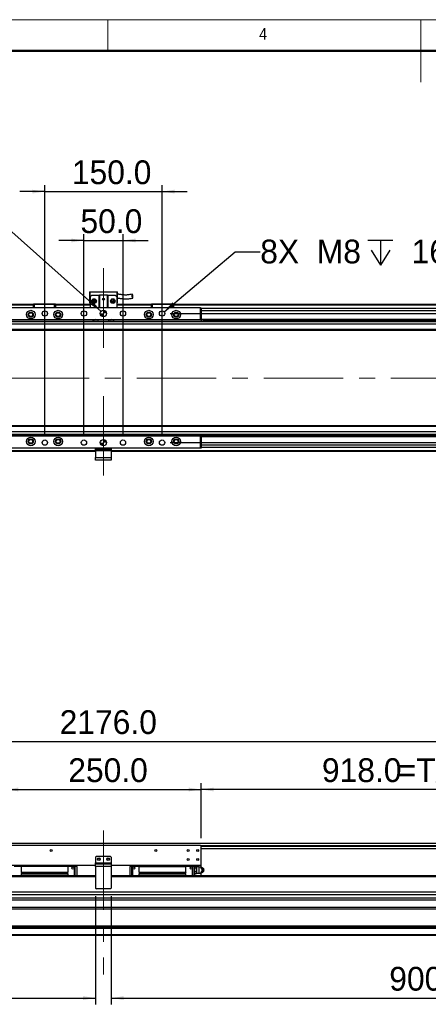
# Model space of a CAD drawing. Header units: millimetres. Extents: x 40 to 3320, y 40 to 2336.
# Tile 5 of 7: x 1167 to 1690, y 1078 to 2336. Entities that reach past the tile are written whole.
import ezdxf

# ---------------------------------------------------------------- set-up
doc = ezdxf.new("R2010")
doc.units = ezdxf.units.MM
doc.header["$LTSCALE"] = 8
doc.linetypes.add('CENTERX2', pattern=[20.32, 12.7, -2.54, 2.54, -2.54])
doc.layers.add('DIMNS', color=7, linetype='Continuous')
doc.styles.add('SLDTEXTSTYLE0', font='Gothic.ttf', dxfattribs={"width": 0.913})
doc.styles.add('SLDTEXTSTYLE7', font='txt')
doc.dimstyles.new('SLDDIMSTYLE0', dxfattribs={"dimtxt": 30.4, "dimasz": 16, "dimexe": 0, "dimexo": 0.0625, "dimgap": 7.6, "dimtad": 2, "dimdec": 1, "dimrnd": 1e-09, "dimzin": 4, "dimdsep": 46, "dimtxsty": 'SLDTEXTSTYLE7', "dimsah": 1, "dimcen": 0.09, "dimadec": 0, "dimazin": 1, "dimtfac": 1, "dimtdec": 1, "dimtmove": 0, "dimatfit": 0, "dimfxl": 0, "dimfrac": 2, "dimtolj": 1, "dimtzin": 12, "dimarcsym": 0})
doc.dimstyles.new('SLDDIMSTYLE1', dxfattribs={"dimtxt": 30.4, "dimasz": 16, "dimexe": 0, "dimexo": 0.0625, "dimgap": 7.6, "dimtad": 2, "dimdec": 1, "dimrnd": 1e-09, "dimzin": 4, "dimdsep": 46, "dimtxsty": 'SLDTEXTSTYLE7', "dimsah": 1, "dimcen": 0.09, "dimadec": 0, "dimazin": 1, "dimtfac": 1, "dimtdec": 1, "dimtofl": 0, "dimtmove": 0, "dimatfit": 3, "dimfxl": 0, "dimfrac": 2, "dimtolj": 1, "dimtzin": 12, "dimarcsym": 0})
doc.dimstyles.new('SLDDIMSTYLE4', dxfattribs={"dimtxt": 30.4, "dimasz": 16, "dimexe": 0, "dimexo": 0.0625, "dimgap": 7.6, "dimtad": 0, "dimtih": 1, "dimtoh": 1, "dimdec": 1, "dimrnd": 1e-09, "dimzin": 4, "dimdsep": 46, "dimtxsty": 'SLDTEXTSTYLE7', "dimsah": 1, "dimcen": 0, "dimadec": 0, "dimazin": 1, "dimtfac": 1, "dimtdec": 1, "dimtofl": 0, "dimtmove": 0, "dimatfit": 3, "dimfxl": 0, "dimfrac": 2, "dimtolj": 1, "dimtzin": 12, "dimarcsym": 0})
doc.dimstyles.new('SLDDIMSTYLE5', dxfattribs={"dimtxt": 30.4, "dimasz": 16, "dimexe": 0, "dimexo": 0.0625, "dimgap": 7.6, "dimtad": 0, "dimtih": 1, "dimtoh": 1, "dimdec": 6, "dimrnd": 1e-09, "dimzin": 12, "dimdsep": 46, "dimtxsty": 'SLDTEXTSTYLE7', "dimsah": 1, "dimcen": 0, "dimadec": 0, "dimazin": 3, "dimtfac": 1, "dimtdec": 1, "dimtofl": 0, "dimtmove": 0, "dimatfit": 3, "dimfxl": 0, "dimfrac": 2, "dimtolj": 1, "dimtzin": 12, "dimarcsym": 0})

# ---------------------------------------------------------------- blocks, each defined once
blk = doc.blocks.new('_D_8')
at = {"layer": 'DIMNS'}
for p, q in [((1149.3, 1289.7), (1149.3, 1360.1)), ((1399.3, 1289.7), (1399.3, 1360.1)), ((1149.3, 1352.1), (1399.3, 1352.1))]:
    blk.add_line(p, q, dxfattribs=at)
for points in [[(1149.3, 1352.1), (1165.3, 1349.7), (1165.3, 1354.5)], [(1399.3, 1352.1), (1383.3, 1354.5), (1383.3, 1349.7)]]:
    blk.add_solid(points, dxfattribs=at)
at = {"layer": 'DIMNS', "insert": (1229.3, 1392), "char_height": 30.4, "attachment_point": 1, "style": 'SLDTEXTSTYLE7'}
blk.add_mtext('250.0', dxfattribs=at)
blk = doc.blocks.new('_D_9')
at = {"layer": 'DIMNS'}
for p, q in [((1399.3, 1289.7), (1399.3, 1360.1)), ((2317.3, 1283.7), (2317.3, 1360.1)), ((2317.3, 1352.1), (1399.3, 1352.1))]:
    blk.add_line(p, q, dxfattribs=at)
for points in [[(1399.3, 1352.1), (1415.3, 1349.7), (1415.3, 1354.5)], [(2317.3, 1352.1), (2301.3, 1354.5), (2301.3, 1349.7)]]:
    blk.add_solid(points, dxfattribs=at)
at = {"layer": 'DIMNS', "char_height": 30.4, "attachment_point": 1, "style": 'SLDTEXTSTYLE7'}
for s, insert in [('918.0', (1553.7, 1392)), ('=T/2+18mm', (1650.5, 1392))]:
    blk.add_mtext(s, dxfattribs=dict(at, insert=insert))
blk = doc.blocks.new('_D_10')
at = {"layer": 'DIMNS'}
for p, q in [((186.3, 1259.2), (186.3, 1421.5)), ((186.3, 1413.5), (2362.3, 1413.5)), ((2362.3, 1259.2), (2362.3, 1421.5))]:
    blk.add_line(p, q, dxfattribs=at)
for points in [[(186.3, 1413.5), (202.3, 1411.1), (202.3, 1415.9)], [(2362.3, 1413.5), (2346.3, 1415.9), (2346.3, 1411.1)]]:
    blk.add_solid(points, dxfattribs=at)
at = {"layer": 'DIMNS', "insert": (1218.3, 1453.4), "char_height": 30.4, "attachment_point": 1, "style": 'SLDTEXTSTYLE7'}
blk.add_mtext('2176.0', dxfattribs=at)
blk = doc.blocks.new('_D_11')
at = {"layer": 'DIMNS'}
for p, q in [((364.3, 1208.9), (364.3, 1077.5)), ((1264.3, 1215.9), (1264.3, 1077.5)), ((364.3, 1085.5), (1264.3, 1085.5))]:
    blk.add_line(p, q, dxfattribs=at)
for points in [[(364.3, 1085.5), (380.3, 1083.1), (380.3, 1087.9)], [(1264.3, 1085.5), (1248.3, 1087.9), (1248.3, 1083.1)]]:
    blk.add_solid(points, dxfattribs=at)
at = {"layer": 'DIMNS', "insert": (768.8, 1125.4), "char_height": 30.4, "attachment_point": 1, "style": 'SLDTEXTSTYLE7'}
blk.add_mtext('900.0', dxfattribs=at)
blk = doc.blocks.new('_D_12')
at = {"layer": 'DIMNS'}
for p, q in [((1284.3, 1215.9), (1284.3, 1077.5)), ((2184.3, 1208.9), (2184.3, 1077.5)), ((1284.3, 1085.5), (2184.3, 1085.5))]:
    blk.add_line(p, q, dxfattribs=at)
for points in [[(1284.3, 1085.5), (1300.3, 1083.1), (1300.3, 1087.9)], [(2184.3, 1085.5), (2168.3, 1087.9), (2168.3, 1083.1)]]:
    blk.add_solid(points, dxfattribs=at)
at = {"layer": 'DIMNS', "insert": (1639.8, 1125.4), "char_height": 30.4, "attachment_point": 1, "style": 'SLDTEXTSTYLE7'}
blk.add_mtext('900.0', dxfattribs=at)
blk = doc.blocks.new('_D_13')
at = {"layer": 'DIMNS'}
for p, q in [((1359.4, 1960.5), (2473.3, 1960.5)), ((2465.3, 1795.5), (2465.3, 1960.5)), ((1359.4, 1795.5), (2473.3, 1795.5))]:
    blk.add_line(p, q, dxfattribs=at)
for points in [[(2465.3, 1960.5), (2462.9, 1944.5), (2467.7, 1944.5)], [(2465.3, 1795.5), (2467.7, 1811.5), (2462.9, 1811.5)]]:
    blk.add_solid(points, dxfattribs=at)
at = {"layer": 'DIMNS', "insert": (2425.4, 1825.1), "char_height": 30.4, "attachment_point": 1, "rotation": 90, "style": 'SLDTEXTSTYLE7'}
blk.add_mtext('165.0', dxfattribs=at)
blk = doc.blocks.new('SW_SYMBOL_HOLE_DEPTH')
at = {"layer": 'DIMNS', "color": 0}
for p, q in [((0, 7000), (6400, 7000)), ((3200, 7000), (3200, 600)), ((800, 4440), (3200, 600)), ((5600, 4440), (3200, 600))]:
    blk.add_line(p, q, dxfattribs=at)
blk = doc.blocks.new('_D_14')
at = {"layer": 'DIMNS'}
for p, q in [((1153.4, 2068.3), (1121.4, 2068.3)), ((1271.3, 1963.2), (1153.4, 2068.3))]:
    blk.add_line(p, q, dxfattribs=at)
blk.add_solid([(1271.3, 1963.2), (1261, 1975.6), (1257.8, 1972)], dxfattribs=at)
at = {"layer": 'DIMNS', "xscale": 0.004985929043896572, "yscale": 0.004985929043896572, "zscale": 0.004985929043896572}
blk.add_blockref('SW_SYMBOL_HOLE_DEPTH', (1012.9, 2048.2), dxfattribs=at)
at = {"layer": 'DIMNS', "char_height": 30.4, "attachment_point": 1, "style": 'SLDTEXTSTYLE7'}
for s, insert in [('2X ', (782.8, 2083.6)), ('%%c', (840, 2083.3)), (' 8.0H7 ', (886.9, 2083.6)), (' 8.0', (1057.4, 2083.6))]:
    blk.add_mtext(s, dxfattribs=dict(at, insert=insert))
blk = doc.blocks.new('_D_15')
at = {"layer": 'DIMNS'}
for p, q in [((1351.9, 1962.7), (1442.8, 2039.5)), ((1442.8, 2039.5), (1474.8, 2039.5))]:
    blk.add_line(p, q, dxfattribs=at)
blk.add_solid([(1351.9, 1962.7), (1365.7, 1971.2), (1362.6, 1974.9)], dxfattribs=at)
at = {"layer": 'DIMNS', "xscale": 0.004985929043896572, "yscale": 0.004985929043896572, "zscale": 0.004985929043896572}
blk.add_blockref('SW_SYMBOL_HOLE_DEPTH', (1612.6, 2019.4), dxfattribs=at)
at = {"layer": 'DIMNS', "char_height": 30.4, "attachment_point": 1, "style": 'SLDTEXTSTYLE7'}
for s, insert in [('8X  M8 ', (1474.8, 2054.9)), (' 16.0', (1657.1, 2054.9))]:
    blk.add_mtext(s, dxfattribs=dict(at, insert=insert))
blk = doc.blocks.new('_D_16')
at = {"layer": 'DIMNS'}
for p, q in [((1249.3, 2053.8), (1217.3, 2053.8)), ((1249.3, 1805.7), (1249.3, 2061.8)), ((1249.3, 2053.8), (1299.3, 2053.8)), ((1299.3, 1805.7), (1299.3, 2061.8)), ((1299.3, 2053.8), (1331.3, 2053.8))]:
    blk.add_line(p, q, dxfattribs=at)
for points in [[(1249.3, 2053.8), (1233.3, 2056.2), (1233.3, 2051.4)], [(1299.3, 2053.8), (1315.3, 2051.4), (1315.3, 2056.2)]]:
    blk.add_solid(points, dxfattribs=at)
at = {"layer": 'DIMNS', "insert": (1244.9, 2093.7), "char_height": 30.4, "attachment_point": 1, "style": 'SLDTEXTSTYLE7'}
blk.add_mtext('50.0', dxfattribs=at)
blk = doc.blocks.new('_D_17')
at = {"layer": 'DIMNS'}
for p, q in [((1199.3, 2116.3), (1167.3, 2116.3)), ((1199.3, 1805.7), (1199.3, 2124.3)), ((1199.3, 2116.3), (1349.3, 2116.3)), ((1349.3, 1805.7), (1349.3, 2124.3)), ((1349.3, 2116.3), (1381.3, 2116.3))]:
    blk.add_line(p, q, dxfattribs=at)
for points in [[(1199.3, 2116.3), (1183.3, 2118.7), (1183.3, 2113.9)], [(1349.3, 2116.3), (1365.3, 2113.9), (1365.3, 2118.7)]]:
    blk.add_solid(points, dxfattribs=at)
at = {"layer": 'DIMNS', "insert": (1233.9, 2156.2), "char_height": 30.4, "attachment_point": 1, "style": 'SLDTEXTSTYLE7'}
blk.add_mtext('150.0', dxfattribs=at)
blk = doc.blocks.new('SW_DOWELSYMBOL_0')
at = {"linetype": 'Continuous', "lineweight": 18}
h = blk.add_hatch(color=0, dxfattribs=at)
edge = h.paths.add_edge_path(flags=0)
edge.add_arc((0, 0), 4, 180, 270)
edge.add_line((0, -4), (0, 0))
edge.add_line((0, 0), (-4, 0))
h = blk.add_hatch(color=0, dxfattribs=at)
edge = h.paths.add_edge_path(flags=0)
edge.add_arc((0, 0), 4, 0, 90)
edge.add_line((0, 4), (0, 0))
edge.add_line((0, 0), (4, 0))
at = {"layer": 'DIMNS', "color": 0}
blk.add_circle((0, 0), 4, dxfattribs=at)
blk = doc.blocks.new('SW_DOWELSYMBOL_1')
at = {"linetype": 'Continuous', "lineweight": 18}
h = blk.add_hatch(color=0, dxfattribs=at)
edge = h.paths.add_edge_path(flags=0)
edge.add_arc((0, 0), 4, 180, 270)
edge.add_line((0, -4), (0, 0))
edge.add_line((0, 0), (-4, 0))
h = blk.add_hatch(color=0, dxfattribs=at)
edge = h.paths.add_edge_path(flags=0)
edge.add_arc((0, 0), 4, 0, 90)
edge.add_line((0, 4), (0, 0))
edge.add_line((0, 0), (4, 0))
at = {"layer": 'DIMNS', "color": 0}
blk.add_circle((0, 0), 4, dxfattribs=at)

msp = doc.modelspace()

# ---------------------------------------------------------------- linework, layer by layer
at = {"color": 7, "linetype": 'Continuous', "lineweight": 18}
for p, q in [((3320, 2336), (40, 2336)), ((1280, 2296), (1280, 2336)), ((1680, 2336), (1680, 2256)), ((80, 2296), (3280, 2296))]:
    msp.add_line(p, q, dxfattribs=at)
at = {"color": 7, "linetype": 'Continuous', "lineweight": 50}
msp.add_line((3280, 2296), (80, 2296), dxfattribs=at)
at = {"color": 7, "linetype": 'Continuous', "lineweight": 25}
for p, q in [((1256.2873918, 1988.3266009), (1257.2874087, 1988.3266009)), ((1256.2873918, 1988.3266009), (1256.2873918, 1973.926603)), ((1257.2874087, 1981.9266043), (1257.2874087, 1988.3266009)), ((1257.2874087, 1988.3266009), (1291.287418, 1988.3266009)), ((1259.2874128, 1983.9266009), (1257.2874087, 1981.9266043)), ((1257.2874087, 1981.9266043), (1257.2874087, 1967.5266064)), ((1259.2874128, 1983.9266009), (1268.7874097, 1983.9266009)), ((1268.7874097, 1967.5266064), (1268.7874097, 1983.9266009)), ((1268.7874097, 1983.9266009), (1269.2874032, 1983.9266009)), ((1269.2874032, 1983.9266009), (1269.2874032, 1967.5266064)), ((1279.2873937, 1983.9266009), (1269.2874032, 1983.9266009)), ((1279.2873937, 1967.5266064), (1279.2873937, 1983.9266009)), ((1279.2873937, 1983.9266009), (1279.7874171, 1983.9266009)), ((1279.7874171, 1983.9266009), (1279.7874171, 1967.5266064)), ((1279.7874171, 1983.9266009), (1289.2873842, 1983.9266009)), ((1291.287418, 1981.9266043), (1289.2873842, 1983.9266009)), ((1291.287418, 1988.3266009), (1292.2874051, 1988.3266009)), ((1291.287418, 1988.3266009), (1291.287418, 1981.9266043)), ((1291.287418, 1981.9266043), (1291.287418, 1967.5266064)), ((1292.2874051, 1973.926603), (1292.2874051, 1988.3266009)), ((1184.7873884, 1972.0266006), (206.2873799, 1972.0266006)), ((206.2873799, 1971.5266071), (1184.7873884, 1971.5266071)), ((394.2874032, 1971.8266047), (1184.7873884, 1971.8266047)), ((394.2874032, 1971.6266013), (1184.7873884, 1971.6266013)), ((1398.2874113, 1967.5266064), (1150.2873856, 1967.5266064)), ((1184.7873884, 1972.226604), (1185.0874084, 1972.5266017)), ((1185.7874054, 1972.226604), (1184.7873884, 1972.226604)), ((1184.7873884, 1967.5266064), (1184.7873884, 1972.226604)), ((1185.0874084, 1972.5266017), (1185.9116513, 1972.5266017)), ((1185.7874054, 1972.226604), (1185.9116513, 1972.5266017)), ((1211.7873985, 1972.226604), (1185.7874054, 1972.226604)), ((1185.7874054, 1972.226604), (1185.7874054, 1967.5266064)), ((1185.9116513, 1972.5266017), (1211.6631228, 1972.5266017)), ((1211.7873985, 1972.226604), (1211.6631228, 1972.5266017)), ((1211.6631228, 1972.5266017), (1212.4873954, 1972.5266017)), ((1212.7873856, 1972.226604), (1211.7873985, 1972.226604)), ((1211.7873985, 1967.5266064), (1211.7873985, 1972.226604)), ((1212.4873954, 1972.5266017), (1212.7873856, 1972.226604)), ((1212.7873856, 1972.226604), (1212.7873856, 1967.5266064)), ((1257.2874087, 1972.0266006), (1212.7873856, 1972.0266006)), ((1212.7873856, 1971.8266047), (1257.2874087, 1971.8266047)), ((1212.7873856, 1971.6266013), (1257.2874087, 1971.6266013)), ((1212.7873856, 1971.5266071), (1257.2874087, 1971.5266071)), ((1256.2873918, 1973.926603), (1257.2874087, 1973.926603)), ((1291.287418, 1973.926603), (1292.2874051, 1973.926603)), ((1335.7874113, 1972.0266006), (1291.287418, 1972.0266006)), ((1291.287418, 1971.8266047), (1335.7874113, 1971.8266047)), ((1291.287418, 1971.6266013), (1335.7874113, 1971.6266013)), ((1291.287418, 1971.5266071), (1335.7874113, 1971.5266071)), ((1335.7874113, 1972.226604), (1336.0874015, 1972.5266017)), ((1336.7873985, 1972.226604), (1335.7874113, 1972.226604)), ((1335.7874113, 1967.5266064), (1335.7874113, 1972.226604)), ((1336.0874015, 1972.5266017), (1336.9116741, 1972.5266017)), ((1336.7873985, 1972.226604), (1336.9116741, 1972.5266017)), ((1362.7874214, 1972.226604), (1336.7873985, 1972.226604)), ((1336.7873985, 1972.226604), (1336.7873985, 1967.5266064)), ((1336.9116741, 1972.5266017), (1362.6631457, 1972.5266017)), ((1362.7874214, 1972.226604), (1362.6631457, 1972.5266017)), ((1362.6631457, 1972.5266017), (1363.4874183, 1972.5266017)), ((1363.7874085, 1972.226604), (1362.7874214, 1972.226604)), ((1362.7874214, 1967.5266064), (1362.7874214, 1972.226604)), ((1363.4874183, 1972.5266017), (1363.7874085, 1972.226604)), ((1363.7874085, 1972.226604), (1363.7874085, 1967.5266064)), ((2342.2873575, 1972.0266006), (1363.7874085, 1972.0266006)), ((1363.7874085, 1971.8266047), (2154.2873937, 1971.8266047)), ((1363.7874085, 1971.6266013), (2154.2873937, 1971.6266013)), ((1363.7874085, 1971.5266071), (2342.2873575, 1971.5266071)), ((1398.2874113, 1952.5266058), (1398.2874113, 1967.5266064)), ((1398.2874113, 1967.5266064), (1399.2873985, 1967.5266064)), ((1399.2873985, 1967.5266064), (1399.2873985, 1952.5266058)), ((2342.2873575, 1967.0266054), (1399.2873985, 1967.0266054)), ((1261.8873972, 1952.0266048), (1149.2873985, 1952.0266048)), ((1262.7675194, 1952.5266058), (1150.2873856, 1952.5266058)), ((1282.7675301, 1952.5266058), (1265.8072668, 1952.5266058)), ((1281.8874079, 1952.0266048), (1266.687389, 1952.0266048)), ((1398.2874113, 1952.5266058), (1285.8072478, 1952.5266058)), ((1399.2873985, 1952.0266048), (1286.6873699, 1952.0266048)), ((1399.2873985, 1952.5266058), (1398.2874113, 1952.5266058)), ((1399.2873985, 1953.0266068), (2329.287346, 1953.0266068)), ((1399.2873985, 1952.5266058), (1399.2873985, 1952.0266048)), ((1399.2873985, 1952.0266048), (1399.2873985, 1950.0266008)), ((2329.287346, 1952.596604), (1400.7722694, 1952.596604)), ((1401.5379506, 1952.0225145), (2329.287346, 1952.0225145)), ((1402.7963835, 1950.0266008), (1402.8873998, 1951.328776)), ((2316.7874175, 1950.0266008), (230.7873923, 1950.0266008)), ((2316.7874175, 1947.0266021), (230.7873923, 1947.0266021)), ((2316.7874175, 1940.0265991), (230.7873923, 1940.0265991)), ((230.7873923, 1939.0266008), (2316.7874175, 1939.0266008)), ((2316.7874175, 1817.0266069), (230.7873923, 1817.0266069)), ((2316.7874175, 1816.0266049), (230.7873923, 1816.0266049)), ((2316.7874175, 1809.0266056), (230.7873923, 1809.0266056)), ((2316.7874175, 1806.026607), (230.7873923, 1806.026607)), ((1399.2873985, 1804.0266029), (1149.2873985, 1804.0266029)), ((1398.2874113, 1803.5266019), (1150.2873856, 1803.5266019)), ((1398.2874113, 1788.5266013), (1398.2874113, 1803.5266019)), ((1398.2874113, 1803.5266019), (1399.2873985, 1803.5266019)), ((1399.2873985, 1804.0266029), (1399.2873985, 1806.026607)), ((2329.287346, 1804.0306933), (1399.2873985, 1804.0306933)), ((1399.2873985, 1804.0266029), (1399.2873985, 1803.5266019)), ((1399.2873985, 1803.5266019), (1399.2873985, 1788.5266013)), ((2329.287346, 1803.4566037), (1399.2873985, 1803.4566037)), ((2329.287346, 1803.0266009), (1399.2873985, 1803.0266009)), ((1398.2874113, 1788.5266013), (1150.2873856, 1788.5266013)), ((1264.287408, 1786.5266047), (1264.287408, 1788.5266013)), ((1265.2873951, 1788.5266013), (1265.2873951, 1786.5266047)), ((1283.2874018, 1786.5266047), (1283.2874018, 1788.5266013)), ((1284.2873889, 1788.5266013), (1284.2873889, 1786.5266047)), ((1399.2873985, 1788.5266013), (1398.2874113, 1788.5266013)), ((2342.2873575, 1789.0266023), (1399.2873985, 1789.0266023)), ((1264.287408, 1784.0266071), (206.2873799, 1784.0266071)), ((1265.2873951, 1786.5266047), (1264.287408, 1786.5266047)), ((1264.287408, 1785.0266017), (1264.287408, 1786.5266047)), ((1284.2873889, 1785.0266017), (1264.287408, 1785.0266017)), ((1264.287408, 1785.0266017), (1264.287408, 1776.5266068)), ((1264.287408, 1776.5266068), (1284.2873889, 1776.5266068)), ((1264.287408, 1773.0266071), (1264.287408, 1776.5266068)), ((1283.2874018, 1786.5266047), (1265.2873951, 1786.5266047)), ((1284.2873889, 1786.5266047), (1283.2874018, 1786.5266047)), ((1284.2873889, 1786.5266047), (1284.2873889, 1785.0266017)), ((1284.2873889, 1785.0266017), (1284.2873889, 1776.5266068)), ((2342.2873575, 1784.0266071), (1284.2873889, 1784.0266071)), ((1284.2873889, 1776.5266068), (1284.2873889, 1773.0266071)), ((1284.2873889, 1773.0266071), (1264.287408, 1773.0266071)), ((2316.7874175, 1282.8920094), (230.7873923, 1282.8920094)), ((1398.2874113, 1280.5420143), (1150.2873856, 1280.5420143)), ((1399.2873985, 1279.5420123), (1398.2874113, 1280.5420143)), ((1399.2873985, 1255.042011), (1399.2873985, 1279.5420123)), ((2316.7874175, 1276.3920111), (1399.2873985, 1276.3920111)), ((1265.2873951, 1266.5420157), (1264.287408, 1265.5420137)), ((1264.287408, 1265.5420137), (1264.287408, 1258.5420107)), ((1264.287408, 1258.5420107), (1284.2873889, 1258.5420107)), ((1264.287408, 1257.0420114), (1264.287408, 1258.5420107)), ((1283.2874018, 1266.5420157), (1265.2873951, 1266.5420157)), ((1284.2873889, 1265.5420137), (1283.2874018, 1266.5420157)), ((1284.2873889, 1265.5420137), (1284.2873889, 1258.5420107)), ((1284.2873889, 1258.5420107), (1284.2873889, 1257.0420114)), ((1264.287408, 1255.042011), (1149.2873985, 1255.042011)), ((1168.8874024, 1254.6420117), (1160.2874059, 1254.6420117)), ((1168.8874024, 1253.6420134), (1160.2874059, 1253.6420134)), ((1168.8874024, 1255.042011), (1168.8874024, 1253.7320127)), ((1228.6874014, 1253.7320127), (1168.8874024, 1253.7320127)), ((1168.8874024, 1253.7320127), (1168.8874024, 1246.6420141)), ((1168.8874024, 1246.6420141), (1168.8874024, 1246.1420131)), ((1168.8874024, 1246.6420141), (1228.6874014, 1246.6420141)), ((1228.6874014, 1246.1420131), (1168.8874024, 1246.1420131)), ((1228.6874014, 1255.042011), (1228.6874014, 1253.7320127)), ((1237.287398, 1254.6420117), (1228.6874014, 1254.6420117)), ((1228.6874014, 1253.7320127), (1228.6874014, 1246.6420141)), ((1237.287398, 1253.6420134), (1228.6874014, 1253.6420134)), ((1228.6874014, 1246.6420141), (1228.6874014, 1246.1420131)), ((1237.7873915, 1254.1420107), (1237.287398, 1254.6420117)), ((1237.287398, 1253.6420134), (1237.7873915, 1254.1420107)), ((1237.287398, 1241.5420135), (1237.287398, 1253.6420134)), ((1237.7873915, 1254.6420117), (1237.7873915, 1254.1420107)), ((1237.7873915, 1254.6420117), (1240.2873892, 1254.6420117)), ((1237.7873915, 1254.1420107), (1237.7873915, 1253.6420134)), ((1240.2873892, 1253.6420134), (1237.7873915, 1253.6420134)), ((1237.7873915, 1253.6420134), (1237.7873915, 1241.5420135)), ((1240.2873892, 1253.6420134), (1240.2873892, 1254.6420117)), ((1240.2873892, 1253.6420134), (1240.2873892, 1241.5420135)), ((1264.287408, 1257.0420114), (1284.2873889, 1257.0420114)), ((1264.287408, 1253.5420117), (1264.287408, 1257.0420114)), ((1264.287408, 1253.5420117), (1264.287408, 1226.0420119)), ((1284.2873889, 1253.5420117), (1264.287408, 1253.5420117)), ((1284.2873889, 1257.0420114), (1284.2873889, 1253.5420117)), ((1399.2873985, 1255.042011), (1284.2873889, 1255.042011)), ((1284.2873889, 1253.5420117), (1284.2873889, 1226.0420119)), ((1308.287378, 1254.6420117), (1310.7873756, 1254.6420117)), ((1308.287378, 1254.6420117), (1308.287378, 1253.6420134)), ((1310.7873756, 1253.6420134), (1308.287378, 1253.6420134)), ((1308.287378, 1241.5420135), (1308.287378, 1253.6420134)), ((1310.7873756, 1254.1420107), (1310.7873756, 1254.6420117)), ((1311.2873989, 1254.6420117), (1310.7873756, 1254.1420107)), ((1310.7873756, 1253.6420134), (1310.7873756, 1254.1420107)), ((1310.7873756, 1254.1420107), (1311.2873989, 1253.6420134)), ((1310.7873756, 1241.5420135), (1310.7873756, 1253.6420134)), ((1319.8873955, 1254.6420117), (1311.2873989, 1254.6420117)), ((1311.2873989, 1253.6420134), (1311.2873989, 1241.5420135)), ((1319.8873955, 1253.6420134), (1311.2873989, 1253.6420134)), ((1319.8873955, 1253.7320127), (1319.8873955, 1255.042011)), ((1319.8873955, 1246.6420141), (1319.8873955, 1253.7320127)), ((1319.8873955, 1253.7320127), (1379.6874243, 1253.7320127)), ((1319.8873955, 1246.6420141), (1379.6874243, 1246.6420141)), ((1319.8873955, 1246.1420131), (1319.8873955, 1246.6420141)), ((1379.6874243, 1246.1420131), (1319.8873955, 1246.1420131)), ((1379.6874243, 1253.7320127), (1379.6874243, 1255.042011)), ((1388.2874209, 1254.6420117), (1379.6874243, 1254.6420117)), ((1379.6874243, 1246.6420141), (1379.6874243, 1253.7320127)), ((1388.2874209, 1253.6420134), (1379.6874243, 1253.6420134)), ((1379.6874243, 1246.6420141), (1379.6874243, 1246.1420131)), ((1388.7873846, 1254.1420107), (1388.2874209, 1254.6420117)), ((1388.2874209, 1253.6420134), (1388.7873846, 1254.1420107)), ((1388.2874209, 1241.5420135), (1388.2874209, 1253.6420134)), ((1388.7873846, 1254.6420117), (1388.7873846, 1254.1420107)), ((1388.7873846, 1254.6420117), (1391.2873823, 1254.6420117)), ((1388.7873846, 1254.1420107), (1388.7873846, 1253.6420134)), ((1391.2873823, 1253.6420134), (1388.7873846, 1253.6420134)), ((1388.7873846, 1253.6420134), (1388.7873846, 1241.5420135)), ((1391.2873823, 1253.6420134), (1391.2873823, 1254.6420117)), ((1392.7885848, 1253.660815), (1391.2873823, 1253.660815)), ((1391.2873823, 1241.5420135), (1391.2873823, 1253.6420134)), ((1392.7885848, 1251.3514144), (1391.2873823, 1251.3514144)), ((1392.7885848, 1246.7326095), (1391.2873823, 1246.7326095)), ((1393.2874161, 1253.1620135), (1392.7885848, 1253.660815)), ((1392.7885848, 1253.660815), (1393.2874161, 1252.9996728)), ((1393.2874161, 1252.0125565), (1392.7885848, 1251.3514144)), ((1392.7885848, 1251.3514144), (1393.2874161, 1250.02913)), ((1393.2874161, 1248.0548938), (1392.7885848, 1246.7326095)), ((1392.7885848, 1246.7326095), (1393.2874161, 1246.071471)), ((1393.2874161, 1252.9996728), (1393.2874161, 1253.1620135)), ((1396.5874273, 1253.0420107), (1393.2874161, 1253.0420107)), ((1393.2874161, 1252.9996728), (1393.2874161, 1252.5061128)), ((1393.2874161, 1252.5061128), (1393.2874161, 1252.0125565)), ((1393.2874161, 1252.0125565), (1393.2874161, 1250.02913)), ((1393.2874161, 1250.02913), (1393.2874161, 1249.0420138)), ((1393.2874161, 1249.0420138), (1393.2874161, 1248.0548938)), ((1393.2874161, 1248.0548938), (1393.2874161, 1246.071471)), ((1393.2874161, 1246.071471), (1393.2874161, 1245.577911)), ((1399.7717458, 1252.5420134), (1398.3905274, 1252.5420134)), ((1399.2873985, 1252.5420134), (1399.2873985, 1255.042011)), ((1400.1805741, 1252.5420134), (1399.7717458, 1252.5420134)), ((1402.0427424, 1249.0420138), (1401.6567427, 1249.0420138)), ((1402.4473983, 1250.4826767), (1402.0905453, 1251.0033754)), ((1402.0905453, 1247.0806484), (1402.4473983, 1247.6013509)), ((1264.287408, 1241.5420135), (206.2873799, 1241.5420135)), ((1168.8874024, 1244.9420114), (1168.8874024, 1242.1120127)), ((1168.8874024, 1244.9420114), (1228.6874014, 1244.9420114)), ((1228.6874014, 1242.1120127), (1168.8874024, 1242.1120127)), ((1168.8874024, 1242.1120127), (1168.8874024, 1241.5420135)), ((1228.6874014, 1244.9420114), (1228.6874014, 1242.1120127)), ((1228.6874014, 1242.1120127), (1228.6874014, 1241.5420135)), ((2342.2873575, 1241.5420135), (1284.2873889, 1241.5420135)), ((1319.8873955, 1242.1120127), (1319.8873955, 1244.9420114)), ((1319.8873955, 1244.9420114), (1379.6874243, 1244.9420114)), ((1379.6874243, 1242.1120127), (1319.8873955, 1242.1120127)), ((1319.8873955, 1241.5420135), (1319.8873955, 1242.1120127)), ((1379.6874243, 1242.1120127), (1379.6874243, 1244.9420114)), ((1379.6874243, 1241.5420135), (1379.6874243, 1242.1120127)), ((1392.7885848, 1244.4232089), (1391.2873823, 1244.4232089)), ((1393.2874161, 1245.084351), (1392.7885848, 1244.4232089)), ((1392.7885848, 1244.4232089), (1393.2874161, 1244.9220141)), ((1393.2874161, 1245.577911), (1393.2874161, 1245.084351)), ((1393.2874161, 1245.084351), (1393.2874161, 1244.9220141)), ((1393.2874161, 1245.0420131), (1396.5874273, 1245.0420131)), ((1399.2873985, 1241.5420135), (1399.2873985, 1245.5420141)), ((1400.1805741, 1245.5420141), (1399.7717458, 1245.5420141)), ((2136.7873508, 1221.0420129), (411.7873865, 1221.0420129)), ((1264.287408, 1226.0420119), (1265.2873951, 1225.0420117)), ((1283.2874018, 1225.0420117), (1265.2873951, 1225.0420117)), ((1283.2874018, 1225.0420117), (1284.2873889, 1226.0420119)), ((2342.2873575, 1213.3070343), (206.2873799, 1213.3070343)), ((2342.2873575, 1210.8495777), (206.2873799, 1210.8495777)), ((2136.7873508, 1217.6420131), (411.7873865, 1217.6420131)), ((2342.2873575, 1201.4377673), (206.2873799, 1201.4377673)), ((2342.2873575, 1198.9803113), (206.2873799, 1198.9803113)), ((2342.2873575, 1177.5420123), (206.2873799, 1177.5420123)), ((2342.2873575, 1175.542012), (206.2873799, 1175.542012)), ((2342.2873575, 1174.5420118), (206.2873799, 1174.5420118)), ((2342.2873575, 1166.5420124), (206.2873799, 1166.5420124)), ((2342.2873575, 1165.5420122), (206.2873799, 1165.5420122))]:
    msp.add_line(p, q, dxfattribs=at)
at = {"color": 8, "linetype": 'Continuous', "lineweight": 25}
for p, q in [((1184.7873884, 1971.0266061), (206.2873799, 1971.0266061)), ((1257.2874087, 1971.0266061), (1212.7873856, 1971.0266061)), ((1335.7874113, 1971.0266061), (1291.287418, 1971.0266061)), ((2342.2873575, 1971.0266061), (1363.7874085, 1971.0266061)), ((2342.2873575, 1964.0266068), (1399.2873985, 1964.0266068)), ((2342.2873575, 1792.0266009), (1399.2873985, 1792.0266009)), ((1264.287408, 1785.0266017), (206.2873799, 1785.0266017)), ((2342.2873575, 1785.0266017), (1284.2873889, 1785.0266017)), ((2316.7874175, 1279.8920107), (1398.9374, 1279.8920107)), ((2316.7874175, 1279.3920097), (1399.2873985, 1279.3920097)), ((1396.5874273, 1245.0420131), (1396.5874273, 1253.0420107)), ((1264.287408, 1240.5420115), (206.2873799, 1240.5420115)), ((2342.2873575, 1240.5420115), (1284.2873889, 1240.5420115))]:
    msp.add_line(p, q, dxfattribs=at)
at = {"color": 7, "linetype": 'Continuous', "lineweight": 25, "flags": 128}
for points in [[(1402.8873998, 1951.328776), (1402.7163345, 1951.397895), (1402.2291857, 1951.5947319), (1401.5000421, 1951.889313), (1400.6400067, 1952.2367932), (1399.7799712, 1952.5842733), (1399.2873985, 1952.7832783)], [(1402.8873998, 1249.0420138), (1402.7163345, 1249.9696073), (1402.4473983, 1250.4826767)], [(1402.4473983, 1247.6013509), (1402.7163345, 1248.1144202), (1402.8873998, 1249.0420138)]]:
    msp.add_lwpolyline(points, dxfattribs=at)
at = {"color": 7, "linetype": 'Continuous', "lineweight": 25}
for centre, radius in [((1262.2873985, 1976.426604), 3), ((1262.2873985, 1976.426604), 1.7), ((1262.2873985, 1976.426604), 1.6), ((1274.2873985, 1978.926604), 1.25), ((1286.2873985, 1976.426604), 3), ((1286.2873985, 1976.426604), 1.7), ((1286.2873985, 1976.426604), 1.6), ((1181.2873985, 1959.026604), 5.5), ((1199.2873985, 1960.526604), 3.4), ((1216.2873985, 1959.026604), 5.5), ((1249.2873985, 1960.526604), 3.4), ((1274.2873985, 1960.526604), 4), ((1299.2873985, 1960.526604), 3.4), ((1332.2873985, 1959.026604), 5.5), ((1349.2873985, 1960.526604), 3.4), ((1367.2873985, 1959.026604), 5.5), ((1181.2873985, 1959.026604), 3.3), ((1181.2873985, 1959.026604), 3), ((1181.2873985, 1959.026604), 2.4585), ((1216.2873985, 1959.026604), 3.3), ((1216.2873985, 1959.026604), 3), ((1216.2873985, 1959.026604), 2.4585), ((1332.2873985, 1959.026604), 3.3), ((1332.2873985, 1959.026604), 3), ((1332.2873985, 1959.026604), 2.4585), ((1367.2873985, 1959.026604), 3.3), ((1367.2873985, 1959.026604), 3), ((1367.2873985, 1959.026604), 2.4585), ((1181.2873985, 1797.026604), 5.5), ((1181.2873985, 1797.026604), 3.3), ((1181.2873985, 1797.026604), 3), ((1216.2873985, 1797.026604), 5.5), ((1216.2873985, 1797.026604), 3.3), ((1216.2873985, 1797.026604), 3), ((1332.2873985, 1797.026604), 5.5), ((1332.2873985, 1797.026604), 3.3), ((1332.2873985, 1797.026604), 3), ((1367.2873985, 1797.026604), 5.5), ((1367.2873985, 1797.026604), 3.3), ((1367.2873985, 1797.026604), 3), ((1181.2873985, 1797.026604), 2.4585), ((1199.2873985, 1795.526604), 3.4), ((1216.2873985, 1797.026604), 2.4585), ((1249.2873985, 1795.526604), 3.4), ((1274.2873985, 1795.526604), 4), ((1299.2873985, 1795.526604), 3.4), ((1332.2873985, 1797.026604), 2.4585), ((1349.2873985, 1795.526604), 3.4), ((1367.2873985, 1797.026604), 2.4585), ((1207.2873985, 1274.0420124), 1.25), ((1341.2873985, 1274.0420124), 1.25), ((1382.7873985, 1274.0420124), 1.25), ((1394.7873985, 1274.0420124), 1.25), ((1268.2873985, 1263.0420124), 1.7), ((1268.2873985, 1263.0420124), 1.25), ((1280.2873985, 1263.0420124), 1.7), ((1280.2873985, 1263.0420124), 1.25), ((1382.7873985, 1262.5420124), 1.25), ((1394.7873985, 1262.5420124), 1.25), ((1235.4873985, 1251.7420124), 1.5), ((1313.0873985, 1251.7420124), 1.5), ((1386.4873985, 1251.7420124), 1.5)]:
    msp.add_circle(centre, radius, dxfattribs=at)
for centre, radius, start, end in [((1264.2873985, 1948.826604), 4, 126.8698976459, 162.5423968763), ((1264.2873985, 1948.826604), 2.25, 32.2309526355, 147.7690473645), ((1264.2873985, 1948.826604), 4, 67.6683549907, 112.3316450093), ((1264.2873985, 1948.826604), 4, 17.4576031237, 53.1301023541), ((1284.2873985, 1948.826604), 4, 126.8698976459, 162.5423968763), ((1284.2873985, 1948.826604), 2.25, 32.2309526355, 147.7690473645), ((1284.2873985, 1948.826604), 4, 67.6683549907, 112.3316450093), ((1284.2873985, 1948.826604), 4, 17.4576031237, 53.1301023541), ((1400.101761, 1950.9046155), 1.82, 30.1224828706, 105.8673084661), ((1396.5873985, 1249.0420124), 4, 0, 90), ((1396.5873985, 1249.0420124), 4, 270, 0), ((1397.2400543, 1249.0420119), 3.5754067, 306.7202178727, 53.2797821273), ((1399.4226186, 1249.1189915), 3.2679198, 358.6502401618, 71.7129374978), ((1399.4192664, 1248.9661001), 3.2712462, 289.1089697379, 1.3297445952)]:
    msp.add_arc(centre, radius, start, end, dxfattribs=at)
for points, knots in [([(1262.0748538, 1975.2964221), (1261.9459418, 1975.3180074), (1261.6875126, 1975.3612795), (1261.3490051, 1975.5846309), (1261.0890674, 1975.9038315), (1260.9404398, 1976.3064957), (1260.9275677, 1976.7504621), (1261.0629071, 1977.1871713), (1261.3218039, 1977.558865), (1261.5658208, 1977.7218471), (1261.6800922, 1977.7981706)], [0, 0, 0, 0, 0.1153596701, 0.231260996, 0.3517827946, 0.4770113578, 0.6065243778, 0.7402455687, 0.8783587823, 1, 1, 1, 1]), ([(1262.2874039, 1975.276529), (1262.2914072, 1975.2765442), (1262.4116294, 1975.2769995), (1262.6492176, 1975.3161478), (1262.965115, 1975.4754935), (1263.2190625, 1975.722315), (1263.3873313, 1976.0338371), (1263.4545049, 1976.381503), (1263.4143175, 1976.7332948), (1263.2706173, 1977.0568899), (1263.0365724, 1977.3225694), (1262.7336788, 1977.50597), (1262.3897105, 1977.5900347), (1262.036379, 1977.5671856), (1261.7061214, 1977.4395627), (1261.4292282, 1977.2188727), (1261.2312732, 1976.9252915), (1261.1303981, 1976.5858589), (1261.1358687, 1976.2319462), (1261.2470472, 1975.8953868), (1261.4541907, 1975.6095897), (1261.7366178, 1975.3915285), (1261.9621105, 1975.3281236), (1262.0748538, 1975.2964221)], [0, 0, 0, 0, 0.0017194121, 0.0516362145, 0.1015508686, 0.1514623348, 0.2013763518, 0.2512922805, 0.301206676, 0.3511183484, 0.4010317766, 0.4509459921, 0.500863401, 0.5507751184, 0.600686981, 0.6506006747, 0.7005165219, 0.7504312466, 0.8003419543, 0.8502554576, 0.9001708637, 0.9500867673, 1, 1, 1, 1]), ([(1262.8946859, 1977.7981706), (1263.0261069, 1977.7080485), (1263.2949877, 1977.5236633), (1263.5554121, 1977.0999072), (1263.6620776, 1976.6243709), (1263.5995526, 1976.1556751), (1263.3882541, 1975.751543), (1263.063501, 1975.4571731), (1262.7455395, 1975.3235234), (1262.5540159, 1975.302388), (1262.4999541, 1975.2964221)], [0, 0, 0, 0, 0.1407983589, 0.2880664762, 0.4304373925, 0.5679426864, 0.7005946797, 0.8284726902, 0.9515825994, 1, 1, 1, 1]), ([(1286.159094, 1975.2938963), (1286.1028867, 1975.296032), (1285.9095461, 1975.3033783), (1285.5834511, 1975.4150918), (1285.2418744, 1975.6847778), (1285.0050976, 1976.0714149), (1284.912018, 1976.5317343), (1284.985173, 1977.0127621), (1285.2260545, 1977.4527751), (1285.4976117, 1977.6930893), (1285.6620946, 1977.7877969), (1285.6801111, 1977.7981706)], [0, 0, 0, 0, 0.0488472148, 0.1680234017, 0.291920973, 0.4205447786, 0.5539604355, 0.6921651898, 0.8349252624, 0.9819187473, 1, 1, 1, 1]), ([(1286.074813, 1975.2964221), (1285.9430729, 1975.3355461), (1285.6974515, 1975.4084904), (1285.4243648, 1975.6447638), (1285.2570239, 1975.8921316), (1285.1572512, 1976.1600575), (1285.1323718, 1976.3697472), (1285.1397452, 1976.5014787), (1285.1417819, 1976.5272201), (1285.1422624, 1976.5324884), (1285.1424189, 1976.5344416), (1285.1427178, 1976.5350378), (1285.1424982, 1976.5348937), (1285.1424772, 1976.5348799)], [0, 0, 0, 0, 0.2368992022, 0.4416842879, 0.6142312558, 0.7545020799, 0.938077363, 0.9829630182, 0.9897829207, 0.9952026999, 0.9975485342, 0.9997655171, 1, 1, 1, 1]), ([(1286.4999729, 1975.2964221), (1286.6394294, 1975.3209966), (1286.9186218, 1975.370195), (1287.2708153, 1975.623761), (1287.5212481, 1975.96978), (1287.6453043, 1976.3802212), (1287.6354212, 1976.8081607), (1287.4954767, 1977.2107469), (1287.2470553, 1977.5619119), (1287.0121887, 1977.7193817), (1286.8946749, 1977.7981706)], [0, 0, 0, 0, 0.12479751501, 0.24984523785, 0.37485572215, 0.49985191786, 0.62483597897, 0.74981864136, 0.87482356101, 1, 1, 1, 1]), ([(1311.0291916, 1985.0780584), (1309.984885, 1984.9121802), (1308.1647717, 1984.6230726), (1305.7862655, 1984.2522519), (1303.9757461, 1984.1080021), (1302.3915269, 1984.0799099), (1300.6216497, 1984.1599515), (1298.7670127, 1984.3818589), (1296.8695305, 1984.6679089), (1295.3497756, 1984.8896089), (1293.9293095, 1985.0247182), (1292.9855027, 1985.0772371), (1292.4282422, 1985.0547749), (1292.2874051, 1985.0490979)], [0, 0, 0, 0, 0.1728216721, 0.3012094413, 0.3945074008, 0.462196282, 0.5503043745, 0.6704383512, 0.7542679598, 0.8531360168, 0.912495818, 0.9778849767, 1, 1, 1, 1]), ([(1292.2874051, 1980.04084), (1292.6565318, 1980.0568621), (1293.5440596, 1980.0953856), (1294.9153248, 1979.9158941), (1296.3318573, 1979.7151331), (1297.6077119, 1979.5228134), (1298.707897, 1979.375684), (1299.660866, 1979.2702325), (1300.9065437, 1979.1614455), (1302.7352036, 1979.0841393), (1305.3349296, 1979.1823756), (1308.3341152, 1979.6008483), (1310.4722589, 1979.9501417), (1311.5999657, 1980.1343672)], [0, 0, 0, 0, 0.05616877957, 0.13505218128, 0.20937227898, 0.27582887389, 0.33263759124, 0.37884151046, 0.42168180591, 0.52248520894, 0.65603948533, 0.81858721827, 1, 1, 1, 1]), ([(1310.6474239, 1983.9160062), (1310.6737585, 1984.1651069), (1310.7264868, 1984.6638672), (1310.9043705, 1985.0687503), (1311.1270156, 1985.1100678), (1311.3588429, 1984.8299163), (1311.5749042, 1984.3190576), (1311.7621007, 1983.6256702), (1311.902353, 1982.8183983), (1311.9800358, 1981.9791367), (1311.9838596, 1981.2003308), (1311.9110991, 1980.5795055), (1311.7699774, 1980.1886659), (1311.5709351, 1980.1016759), (1311.3698849, 1980.2058504), (1311.1802856, 1980.550326), (1311.0104253, 1981.0813063), (1310.8590398, 1981.8148988), (1310.7478648, 1982.5611218), (1310.6738059, 1983.1051019), (1310.6459826, 1983.3640866), (1310.6340725, 1983.4491077), (1310.6342193, 1983.4714376), (1310.6329773, 1983.5456036), (1310.6357602, 1983.7017352), (1310.6429497, 1983.8338132), (1310.6474239, 1983.9160062)], [0, 0, 0, 0, 0.0648169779, 0.1297793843, 0.1897320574, 0.242618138, 0.2944137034, 0.3462429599, 0.3987239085, 0.452199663, 0.5066010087, 0.5614522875, 0.6160510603, 0.6697717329, 0.7270680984, 0.7653766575, 0.8036904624, 0.8589086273, 0.9142288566, 0.9495543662, 0.964001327, 0.9648508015, 0.9657586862, 0.9687101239, 0.9805281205, 1, 1, 1, 1]), ([(1261.8873972, 1952.0266048), (1261.9069374, 1952.0410827), (1262.0641891, 1952.1575952), (1262.2958355, 1952.3014743), (1262.5569878, 1952.4348781), (1262.6920032, 1952.4950729), (1262.7557346, 1952.5218087), (1262.7675976, 1952.5265664), (1262.7675221, 1952.5266044), (1262.7675194, 1952.5266058)], [0, 0, 0, 0, 0.0606383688, 0.487992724, 0.6771647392, 0.8679497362, 0.9324227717, 0.9975115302, 1, 1, 1, 1]), ([(1265.8072668, 1952.5266058), (1265.8095028, 1952.5256907), (1265.8147188, 1952.5235561), (1265.8664038, 1952.5020165), (1266.0011504, 1952.4428605), (1266.2800721, 1952.303258), (1266.5313017, 1952.1431155), (1266.6794296, 1952.0325461), (1266.687389, 1952.0266048)], [0, 0, 0, 0, 0.0553578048, 0.1291352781, 0.258709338, 0.5391441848, 0.9752367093, 1, 1, 1, 1]), ([(1281.8874079, 1952.0266048), (1281.9069481, 1952.0410828), (1282.0641995, 1952.1575952), (1282.2958558, 1952.3014735), (1282.5569844, 1952.4348792), (1282.6920495, 1952.4950682), (1282.7556975, 1952.5218108), (1282.7676086, 1952.5265664), (1282.7675329, 1952.5266044), (1282.7675301, 1952.5266058)], [0, 0, 0, 0, 0.0606387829, 0.487996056, 0.6771693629, 0.8679556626, 0.9324174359, 0.9975115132, 1, 1, 1, 1]), ([(1285.8072478, 1952.5266058), (1285.8094821, 1952.5256905), (1285.8146948, 1952.523555), (1285.8664276, 1952.502022), (1286.0011128, 1952.4428474), (1286.2800959, 1952.3032793), (1286.5312888, 1952.1431103), (1286.6794105, 1952.0325461), (1286.6873699, 1952.0266048)], [0, 0, 0, 0, 0.0553581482, 0.1291471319, 0.2587054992, 0.5391617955, 0.9752365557, 1, 1, 1, 1]), ([(1401.6567427, 1249.0420138), (1401.2932633, 1249.5507439), (1400.671332, 1250.4212061), (1400.0729936, 1251.666248), (1399.8618627, 1252.2800322), (1399.7717458, 1252.5420134)], [0, 0, 0, 0, 0.4463180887, 0.7636722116, 1, 1, 1, 1]), ([(1399.7717458, 1245.5420141), (1399.9506428, 1246.0372938), (1400.2604498, 1246.8950005), (1400.9968124, 1248.1393253), (1401.4547245, 1248.7656823), (1401.6567427, 1249.0420138)], [0, 0, 0, 0, 0.4330016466, 0.7498559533, 1, 1, 1, 1]), ([(1400.1805741, 1252.5420134), (1400.4657888, 1252.1573817), (1400.9480771, 1251.5069828), (1401.5799667, 1250.3719583), (1401.8588268, 1249.6083343), (1402.0080665, 1249.1487892), (1402.0427424, 1249.0420138)], [0, 0, 0, 0, 0.3444442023, 0.582443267, 0.9029805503, 1, 1, 1, 1]), ([(1402.0427424, 1249.0420138), (1401.918429, 1248.6602287), (1401.7085013, 1248.0155093), (1401.1558392, 1246.9102071), (1400.6215863, 1246.1355159), (1400.2772802, 1245.6721585), (1400.1805741, 1245.5420141)], [0, 0, 0, 0, 0.343479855, 0.5800334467, 0.882042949, 1, 1, 1, 1]), ([(1398.4435755, 1245.5420141), (1398.5183117, 1245.5420141), (1398.9462834, 1245.5420141), (1399.3984996, 1245.5420141), (1399.7717458, 1245.5420141)], [0, 0, 0, 0, 0.17462884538, 1, 1, 1, 1])]:
    msp.add_open_spline(points, degree=3, knots=knots, dxfattribs=at)
at = {"layer": 'DIMNS', "linetype": 'CENTERX2', "lineweight": 18}
for p, q in [((1274.2873985, 2018.326604), (1274.2873985, 1901.226604)), ((2393.7314864, 1878.026604), (148.8685503, 1878.026604)), ((1274.2873985, 1854.826604), (1274.2873985, 1737.726604)), ((1274.2873985, 1299.8420124), (1274.2873985, 1115.5420124))]:
    msp.add_line(p, q, dxfattribs=at)

# ---------------------------------------------------------------- block references
at = {"layer": 'DIMNS'}
for name, p in [('SW_DOWELSYMBOL_1', (1274.2873985, 1960.526604)), ('SW_DOWELSYMBOL_0', (1274.2873985, 1795.526604))]:
    msp.add_blockref(name, p, dxfattribs=at)

# ---------------------------------------------------------------- texts
at = {"color": 7, "linetype": 'Continuous', "lineweight": 0, "insert": (1473.3333333, 2325.1704848), "char_height": 14.8166667, "attachment_point": 1, "style": 'SLDTEXTSTYLE0'}
msp.add_mtext('4', dxfattribs=at)

# ---------------------------------------------------------------- dimensions: what is measured, and where the dimension line sits
at = {"layer": 'DIMNS'}
for base, p1, p2, angle, dimstyle, picture, middle in [((1349.2873985, 2116.3267071), (1199.2873985, 1795.526604), (1349.2873985, 1795.526604), 0, 'SLDDIMSTYLE0', '_D_17', (1282.319071, 2116.3267071)), ((2465.284612, 1960.526604), (1349.2873985, 1795.526604), (1349.2873985, 1960.526604), 90, 'SLDDIMSTYLE0', '_D_13', (2465.284612, 1873.5233292)), ((1264.2873985, 1085.5420124), (364.2873985, 1219.0420124), (1264.2873985, 1226.0420124), 0, 'SLDDIMSTYLE1', '_D_11', (817.2050209, 1085.5420124))]:
    dim = msp.add_linear_dim(base=base, p1=p1, p2=p2, angle=angle, dimstyle=dimstyle, dxfattribs=at)
    dim.commit()
    dim.dimension.update_dxf_attribs({"geometry": picture, "text_midpoint": middle, "dimtype": 160})
for base, p1, p2, dimstyle, picture, middle in [((1299.2873985, 2053.8023009), (1249.2873985, 1795.526604), (1299.2873985, 1795.526604), 'SLDDIMSTYLE0', '_D_16', (1282.319071, 2053.8023009)), ((2362.2873985, 1413.5420124), (186.2873985, 1249.0420124), (2362.2873985, 1249.0420124), 'SLDDIMSTYLE1', '_D_10', (1277.7145203, 1413.5420124)), ((1399.2873985, 1352.1400043), (1149.2873985, 1279.5420124), (1399.2873985, 1279.5420124), 'SLDDIMSTYLE1', '_D_8', (1277.7145203, 1352.1400043)), ((2184.2873985, 1085.5420124), (1284.2873985, 1226.0420124), (2184.2873985, 1219.0420124), 'SLDDIMSTYLE1', '_D_12', (1688.2727644, 1085.5420124))]:
    dim = msp.add_linear_dim(base=base, p1=p1, p2=p2, dimstyle=dimstyle, dxfattribs=at)
    dim.commit()
    dim.dimension.update_dxf_attribs({"geometry": picture, "text_midpoint": middle, "dimtype": 160})
dim = msp.add_diameter_dim_2p(p1=(1277.2726566, 1957.8642302), p2=(1271.3021404, 1963.1889778), text='2X <>H7 {\\fGDT;x} 8.0\\P', dimstyle='SLDDIMSTYLE4', dxfattribs=at)
dim.commit()
dim.dimension.update_dxf_attribs({"geometry": '_D_14', "text_midpoint": (952.1245053, 2068.3005184), "dimtype": 163})
dim = msp.add_diameter_dim_2p(p1=(1346.6909665, 1958.3314865), p2=(1351.8838304, 1962.7217215), text='8X  M8 {\\fGDT;x} 16.0\\P', dimstyle='SLDDIMSTYLE5', override={"dimpost": '<>'}, dxfattribs=at)
dim.commit()
dim.dimension.update_dxf_attribs({"geometry": '_D_15', "text_midpoint": (1608.9115512, 2039.5454398), "dimtype": 163})
dim = msp.add_linear_dim(base=(1399.2873985, 1352.1400043), p1=(2317.2873985, 1273.5420124), p2=(1399.2873985, 1279.5420124), text='<>=T/2+18mm', dimstyle='SLDDIMSTYLE1', dxfattribs=at)
dim.commit()
dim.dimension.update_dxf_attribs({"geometry": '_D_9', "text_midpoint": (1716.6232277, 1352.1400043), "dimtype": 160})

doc.saveas('drawing.dxf')
